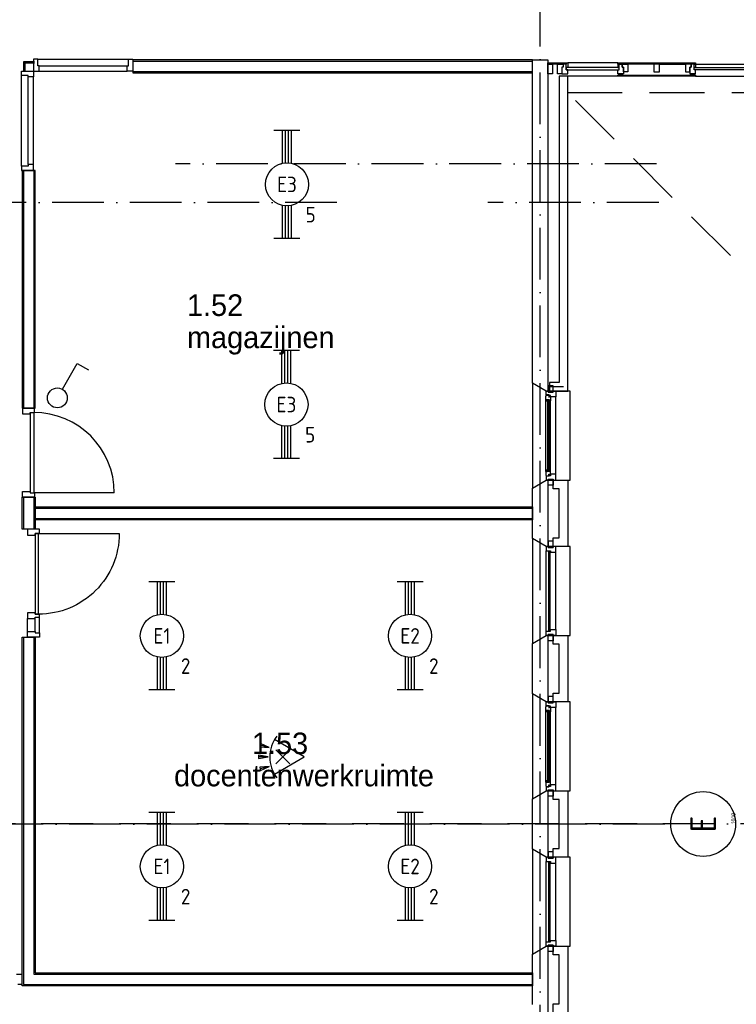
# Model space of a CAD drawing. Header units: millimetres. Extents: x -6587 to 112313, y 244 to 84344.
# Tile 39 of 55: x 78146 to 86448, y 32416 to 43823. Entities that reach past the tile are written whole.
import ezdxf
from ezdxf.enums import TextEntityAlignment as Align

# ---------------------------------------------------------------- set-up
doc = ezdxf.new("R2010")
doc.units = ezdxf.units.MM
doc.header["$LTSCALE"] = 100
doc.linetypes.add('DASHDOT', pattern=[9, 6, -1.5, 0, -1.5])
doc.linetypes.add('HIDDEN', pattern=[9.525, 6.35, -3.175])
doc.layers.get('0').update_dxf_attribs({"linetype": 'CONTINUOUS'})
for name, color, linetype in [('AL$7----_STRAMIEN', 1, 'DASHDOT'), ('AL21----_BUITENWAND', 4, 'CONTINUOUS'), ('AL21K---_ISOLATIE', 1, 'CONTINUOUS'), ('AL22----_BINNENWAND', 7, 'CONTINUOUS'), ('AL28----_KONSTRUKTIE', 3, 'CONTINUOUS'), ('AL31----_BUITENKOZ', 7, 'CONTINUOUS'), ('AL32----_BINNENKOZ', 7, 'CONTINUOUS'), ('AL32----_DRAAIRICHTING', 1, 'CONTINUOUS'), ('ALN-----_BLOCKNAAM', 2, 'CONTINUOUS'), ('ALXA3---_VOLZWART', 14, 'CONTINUOUS'), ('ALXOU---_GLAS', 7, 'CONTINUOUS'), ('BOUW', 8, 'CONTINUOUS'), ('EB63101-_ATTRIB', 2, 'CONTINUOUS'), ('EL63101-_LICHT-ARM', 3, 'CONTINUOUS'), ('EL63102-_LICHT-SCH', 3, 'CONTINUOUS'), ('LIJN070', 130, 'CONTINUOUS')]:
    doc.layers.add(name, color=color, linetype=linetype)
doc.styles.add('1_8', font='iso', dxfattribs={"width": 0.7, "height": 1.8})
doc.styles.add('BURO-025', font='BUROFONT.shx', dxfattribs={"height": 250})
doc.styles.add('NORATT', font='isocp.shx')
doc.styles.get("Standard").update_dxf_attribs({"font": 'iso.shx'})

# ---------------------------------------------------------------- blocks, each defined once
blk = doc.blocks.new('EJ3T20')
at = {"color": 0}
for p, q in [((-6.25, -1.5), (-6.25, 1.5)), ((-6.25, -1.5), (-6.25, 1.5)), ((6.25, -1.5), (6.25, 1.5)), ((6.25, -1.5), (6.25, 1.5)), ((-6.25, 0.52), (-2.44, 0.52)), ((-6.25, 0.52), (-2.44, 0.52)), ((-6.25, 0.17), (-2.49, 0.17)), ((-6.25, 0.17), (-2.49, 0.17)), ((2.44, 0.52), (6.25, 0.52)), ((2.44, 0.52), (6.25, 0.52)), ((2.49, 0.17), (6.25, 0.17)), ((2.49, 0.17), (6.25, 0.17)), ((-6.25, -0.17), (-2.49, -0.17)), ((-6.25, -0.17), (-2.49, -0.17)), ((-6.25, -0.52), (-2.44, -0.52)), ((-6.25, -0.52), (-2.44, -0.52)), ((2.44, -0.52), (6.25, -0.52)), ((2.44, -0.52), (6.25, -0.52)), ((2.49, -0.17), (6.25, -0.17)), ((2.49, -0.17), (6.25, -0.17))]:
    blk.add_line(p, q, dxfattribs=at)
blk.add_circle((0, 0), 2.5, dxfattribs=at)
blk.add_circle((0, 0), 2.5, dxfattribs=at)
at = {"style": 'NORATT', "flags": 9}
blk.add_attdef('GELIJK', text='', height=1.8, dxfattribs=at).set_placement((3.5, 5), align=Align.MIDDLE_CENTER)
at = {"color": 6}
for tag, style, flags, p in [('SCHAK', 'NORATT', 8, (3.5, 2.75)), ('SCHAK', '1_8', 8, (3.5, 2.75)), ('A_CODE', 'NORATT', 8, (0, 0)), ('A_CODE', '1_8', 8, (0, 0)), ('GROEP', 'NORATT', 8, (-3.5, -2.75)), ('GROEP', '1_8', 8, (-3.5, -2.75)), ('KAST', 'NORATT', 9, (3.5, -2.75)), ('KAST', '1_8', 9, (3.5, -2.75))]:
    blk.add_attdef(tag, text='', height=1.8, dxfattribs=dict(at, style=style, flags=flags)).set_placement(p, align=Align.MIDDLE)
blk = doc.blocks.new('ES652116')
for p, q in [((1.56, 1.09), (2.62, 1.37)), ((-0.81, -0.81), (0.81, 0.81)), ((0.81, -0.81), (-0.81, 0.81)), ((1.7, 0), (2.8, 0)), ((1.56, -1.09), (2.62, -1.37))]:
    blk.add_line(p, q)
blk.add_lwpolyline([(0.96, 2), (-2.5, 0), (0.96, -2)])
for points in [[(2.67, 1.18), (2.57, 1.56), (1.56, 1.09)], [(2.8, -0.2), (2.8, 0.2), (1.7, 0)], [(2.57, -1.56), (2.67, -1.18), (1.56, -1.09)]]:
    blk.add_lwpolyline(points, close=True)
blk.add_arc((-2.5, 0), 4, 322.8192, 37.1808)
at = {"style": '1_8'}
for tag, flags, p in [('SCHAK', 8, (3, 5.5)), ('KAST', 9, (-3, 0.5)), ('M_CODE', 9, (0, 0)), ('DOEL', 9, (-3, -2)), ('GROEP', 9, (-3, -4.5))]:
    blk.add_attdef(tag, text='', height=1.8, dxfattribs=dict(at, flags=flags)).set_placement(p, align=Align.MIDDLE_CENTER)
at = {"style": '1_8', "flags": 8}
blk.add_attdef('CODE', text='', height=1.8, dxfattribs=at).set_placement((0, 0), align=Align.MIDDLE)
blk = doc.blocks.new('ES3S1')
blk.add_lwpolyline([(0.58, 1), (2.31, 4), (3.61, 3.25)])
blk.add_lwpolyline([(0.58, 1), (2.31, 4), (3.61, 3.25)])
blk.add_circle((0, 0), 1.15)
blk.add_circle((0, 0), 1.15)
for tag, style, flags, p in [('SCHAK', 'NORATT', 8, (3, 5.5)), ('SCHAK', '1_8', 8, (3, 5.5)), ('KAST', 'NORATT', 9, (-3, 0.5)), ('KAST', '1_8', 9, (-3, 0.5)), ('M_CODE', 'NORATT', 9, (0, 0)), ('M_CODE', '1_8', 9, (0, 0)), ('DOEL', 'NORATT', 9, (-3, -2)), ('DOEL', '1_8', 9, (-3, -2)), ('GROEP', 'NORATT', 9, (-3, -4.5)), ('GROEP', '1_8', 9, (-3, -4.5))]:
    blk.add_attdef(tag, text='', height=1.8, dxfattribs=dict(style=style, flags=flags)).set_placement(p, align=Align.MIDDLE_CENTER)
blk = doc.blocks.new('1010')
at = {"layer": 'AL$7----_STRAMIEN', "color": 7, "linetype": 'Continuous'}
blk.add_circle((0, 750), 750, dxfattribs=at)
at = {"layer": 'AL$7----_STRAMIEN', "color": 3, "linetype": 'Continuous'}
blk.add_attdef('STR-NAAM', text='', height=600, rotation=360, dxfattribs=at).set_placement((0, 750), align=Align.MIDDLE)
at = {"layer": 'ALN-----_BLOCKNAAM', "linetype": 'Continuous'}
blk.add_text('1010', height=100, dxfattribs=at).set_placement((0, 0))

msp = doc.modelspace()

# ---------------------------------------------------------------- linework, layer by layer
at = {"layer": 'AL$7----_STRAMIEN', "color": 1}
for p, q in [((84174.8, 7509.2), (84174.8, 76734.4)), ((85523.2, 42155), (79949.6, 42155)), ((81821.1, 41705), (3582.8, 41705)), ((85548.4, 41705), (83571, 41705)), ((94298.3, 34506.8), (16060, 34506.8)), ((85619.2, 34505), (66451.1, 34505))]:
    msp.add_line(p, q, dxfattribs=at)
at = {"layer": 'AL21----_BUITENWAND', "color": 8}
for p, q in [((85074.8, 43310), (85074.8, 43325)), ((85074.8, 43325), (85974.8, 43325)), ((85974.8, 43310), (85074.8, 43310)), ((85091.8, 43310), (85074.8, 43310)), ((85074.8, 43310), (85074.8, 43271)), ((85074.8, 43271), (85091.8, 43271)), ((85074.8, 43196), (85074.8, 43241)), ((85074.8, 43241), (85091.8, 43241)), ((85091.8, 43271), (85091.8, 43310)), ((85091.8, 43310), (85126.8, 43310)), ((85091.8, 43241), (85091.8, 43310)), ((85091.8, 43241), (85091.8, 43271)), ((85124.8, 43275), (85124.8, 43310)), ((85124.8, 43310), (85191.8, 43310)), ((85141.8, 43275), (85124.8, 43275)), ((85126.8, 43310), (85126.8, 43275)), ((85126.8, 43275), (85141.8, 43275)), ((85141.8, 43220), (85141.8, 43275)), ((85141.8, 43275), (85141.8, 43196)), ((85491.3, 43310), (85191.8, 43310)), ((85191.8, 43310), (85191.8, 43220)), ((85491.3, 43310), (85491.3, 43220)), ((85558.3, 43310), (85491.3, 43310)), ((85558.3, 43310), (85857.8, 43310)), ((85558.3, 43220), (85558.3, 43310)), ((85857.8, 43310), (85857.8, 43220)), ((85924.8, 43310), (85857.8, 43310)), ((85907.8, 43220), (85907.8, 43275)), ((85907.8, 43275), (85924.8, 43275)), ((85924.8, 43275), (85924.8, 43310)), ((85974.8, 43325), (85974.8, 43310)), ((84394.8, 43171), (84394.8, 39620)), ((84494.8, 43171), (84394.8, 43171)), ((84494.8, 39520), (84494.8, 43171)), ((85141.8, 43196), (85074.8, 43196)), ((85074.8, 43169), (85074.8, 43181)), ((85074.8, 43181), (85974.8, 43181)), ((85974.8, 43169), (85074.8, 43169)), ((85084.8, 43181), (85084.8, 43196)), ((85084.8, 43196), (85127.8, 43196)), ((85127.8, 43181), (85084.8, 43181)), ((85127.8, 43196), (85127.8, 43181)), ((85191.8, 43220), (85141.8, 43220)), ((85491.3, 43220), (85558.3, 43220)), ((85857.8, 43220), (85907.8, 43220)), ((85974.8, 43181), (85974.8, 43169)), ((84394.8, 39620), (84284.8, 39620)), ((84284.8, 39620), (84284.8, 39520)), ((84284.8, 39520), (84494.8, 39520)), ((84325.8, 38390), (84325.8, 38490)), ((84325.8, 38490), (84494.8, 38490)), ((84494.8, 38490), (84494.8, 37720)), ((84394.8, 38390), (84325.8, 38390)), ((84394.8, 37820), (84394.8, 38390)), ((84325.8, 37820), (84394.8, 37820)), ((84325.8, 37720), (84325.8, 37820)), ((84494.8, 37720), (84325.8, 37720)), ((84325.8, 36590), (84325.8, 36690)), ((84325.8, 36690), (84494.8, 36690)), ((84494.8, 36690), (84494.8, 35920)), ((84394.8, 36590), (84325.8, 36590)), ((84394.8, 36020), (84394.8, 36590)), ((84325.8, 36020), (84394.8, 36020)), ((84325.8, 35920), (84325.8, 36020)), ((84494.8, 35920), (84325.8, 35920)), ((84325.8, 34790), (84325.8, 34890)), ((84325.8, 34890), (84494.8, 34890)), ((84494.8, 34890), (84494.8, 34120)), ((84394.8, 34790), (84325.8, 34790)), ((84394.8, 34220), (84394.8, 34790)), ((84325.8, 34220), (84394.8, 34220)), ((84325.8, 34120), (84325.8, 34220)), ((84494.8, 34120), (84325.8, 34120)), ((84325.8, 32990), (84325.8, 33090)), ((84325.8, 33090), (84494.8, 33090)), ((84494.8, 33090), (84494.8, 32320)), ((84394.8, 32990), (84325.8, 32990)), ((84394.8, 32420), (84394.8, 32990)), ((84325.8, 32420), (84394.8, 32420)), ((84325.8, 32320), (84325.8, 32420))]:
    msp.add_line(p, q, dxfattribs=at)
for points in [[(85957.8, 43310), (85924.8, 43310), (85924.8, 43275), (85907.8, 43275), (85907.8, 43196), (85974.8, 43196), (85974.8, 43241), (85957.8, 43241)], [(85957.8, 43271), (85957.8, 43310), (85974.8, 43310), (85974.8, 43271)], [(85957.8, 43241), (85957.8, 43271), (86891.8, 43271), (86891.8, 43241)], [(85921.8, 43196), (85921.8, 43181), (85964.8, 43181), (85964.8, 43196)]]:
    msp.add_lwpolyline(points, close=True, dxfattribs=at)
for points in [[(85974.8, 43310), (86874.8, 43310)], [(85974.8, 43169), (86874.8, 43169)]]:
    msp.add_lwpolyline(points, dxfattribs=at)
at = {"layer": 'AL21K---_ISOLATIE', "color": 8, "linetype": 'Continuous'}
for p, q in [((84264.8, 38390), (84264.8, 37820)), ((84264.8, 36590), (84264.8, 36020)), ((84264.8, 34790), (84264.8, 34220)), ((84264.8, 32990), (84264.8, 32420))]:
    msp.add_line(p, q, dxfattribs=at)
at = {"layer": 'AL22----_BINNENWAND', "color": 8}
for p, q in [((84084.8, 43359), (79456.8, 43359)), ((79456.8, 43359), (79456.8, 43209)), ((84084.8, 43209), (84084.8, 43359)), ((79456.8, 43209), (84084.8, 43209)), ((78174.8, 42077), (78174.8, 39324)), ((78324.8, 42077), (78174.8, 42077)), ((78324.8, 39324), (78324.8, 42077)), ((78174.8, 39324), (78324.8, 39324)), ((78174.8, 37920), (78174.8, 38290)), ((78174.8, 38290), (78324.8, 38290)), ((78324.8, 38290), (78324.8, 37920)), ((78324.8, 38180), (84084.8, 38180)), ((78324.8, 38030), (78324.8, 38180)), ((84084.8, 38180), (84084.8, 38030)), ((84084.8, 38030), (78324.8, 38030)), ((78324.8, 37920), (78174.8, 37920)), ((78174.8, 32630), (78174.8, 36668.9)), ((78174.8, 36668.9), (78324.8, 36668.9)), ((78324.8, 36668.9), (78324.8, 32780)), ((78174.8, 32762), (78107.8, 32762)), ((78174.8, 32648), (78174.8, 32762)), ((78324.8, 32780), (84084.8, 32780)), ((84084.8, 32780), (84084.8, 32630)), ((78124.8, 32648), (78174.8, 32648)), ((84084.8, 32630), (78174.8, 32630))]:
    msp.add_line(p, q, dxfattribs=at)
at = {"layer": 'AL22----_BINNENWAND', "color": 8, "linetype": 'Continuous'}
for p, q in [((79456.8, 43344), (84084.8, 43344)), ((79456.8, 43224), (84084.8, 43224)), ((78189.8, 42077), (78189.8, 39324)), ((78309.8, 42077), (78309.8, 39324)), ((78189.8, 38290), (78189.8, 37920)), ((78309.8, 38290), (78309.8, 37920)), ((78324.8, 38165), (84084.8, 38165)), ((78324.8, 38045), (84084.8, 38045)), ((78189.8, 36668.9), (78189.8, 32645)), ((78309.8, 36668.9), (78309.8, 32765)), ((78309.8, 32765), (84084.8, 32765)), ((78189.8, 32645), (84084.8, 32645))]:
    msp.add_line(p, q, dxfattribs=at)
at = {"layer": 'AL28----_KONSTRUKTIE', "color": 8, "linetype": 'Continuous'}
for p, q in [((84084.8, 39612.4), (84084.8, 43358.9)), ((84084.8, 43358.9), (84264.8, 43358.9)), ((84264.8, 43358.9), (84264.8, 43175)), ((84264.8, 43175), (84264.8, 43175)), ((84264.8, 43175), (84264.8, 39520)), ((84244.8, 39520), (84084.8, 39612.4)), ((84264.8, 39520), (84244.8, 39520))]:
    msp.add_line(p, q, dxfattribs=at)
at = {"layer": 'AL28----_KONSTRUKTIE', "color": 8}
for p, q in [((84084.8, 38397.6), (84244.8, 38490)), ((84244.8, 38490), (84264.8, 38490)), ((84264.8, 38490), (84264.8, 37720)), ((84084.8, 37812.4), (84084.8, 38397.6)), ((84244.8, 37720), (84084.8, 37812.4)), ((84264.8, 37720), (84244.8, 37720)), ((84084.8, 36597.6), (84244.8, 36690)), ((84244.8, 36690), (84264.8, 36690)), ((84264.8, 36690), (84264.8, 35920)), ((84084.8, 36012.4), (84084.8, 36597.6)), ((84244.8, 35920), (84084.8, 36012.4)), ((84264.8, 35920), (84244.8, 35920)), ((84084.8, 34797.6), (84244.8, 34890)), ((84084.8, 34212.4), (84084.8, 34797.6)), ((84244.8, 34890), (84264.8, 34890)), ((84264.8, 34890), (84264.8, 34120)), ((84244.8, 34120), (84084.8, 34212.4)), ((84264.8, 34120), (84244.8, 34120)), ((84084.8, 32997.6), (84244.8, 33090)), ((84244.8, 33090), (84264.8, 33090)), ((84264.8, 33090), (84264.8, 32320)), ((84084.8, 32412.4), (84084.8, 32997.6))]:
    msp.add_line(p, q, dxfattribs=at)
at = {"layer": 'AL31----_BUITENKOZ', "color": 8}
for p, q in [((84264.8, 43310), (84264.8, 43325)), ((84264.8, 43325), (84477.8, 43325)), ((84264.8, 43196), (84264.8, 43310)), ((84264.8, 43310), (84316.8, 43310)), ((84477.8, 43310), (84264.8, 43310)), ((84316.8, 43310), (84316.8, 43196)), ((84375.8, 43196), (84375.8, 43310)), ((84375.8, 43310), (84442.8, 43310)), ((84442.8, 43275), (84427.8, 43275)), ((84427.8, 43275), (84427.8, 43196)), ((84442.8, 43275), (84427.8, 43275)), ((84427.8, 43275), (84427.8, 43196)), ((84442.8, 43310), (84442.8, 43275)), ((84477.8, 43310), (84442.8, 43310)), ((84442.8, 43310), (84442.8, 43275)), ((84477.8, 43325), (84477.8, 43310)), ((84477.8, 43271), (84477.8, 43325)), ((84477.8, 43325), (84494.8, 43325)), ((84477.8, 43241), (84477.8, 43310)), ((84494.8, 43271), (84477.8, 43271)), ((84494.8, 43241), (84477.8, 43241)), ((85074.8, 43325), (84494.8, 43325)), ((84494.8, 43325), (84494.8, 43271)), ((84494.8, 43196), (84494.8, 43241)), ((84316.8, 43196), (84264.8, 43196)), ((84427.8, 43196), (84375.8, 43196)), ((84427.8, 43196), (84494.8, 43196)), ((85074.8, 43169), (84494.8, 43169)), ((84244.8, 39520), (84084.8, 39612.4)), ((84084.8, 39612.4), (84084.8, 38397.6)), ((84524.8, 39520), (84244.8, 39520)), ((84244.8, 39520), (84269.8, 39520)), ((84244.8, 39476), (84244.8, 39520)), ((84280.8, 39476), (84244.8, 39476)), ((84246.1, 39465.7), (84246.1, 39472.8)), ((84246.1, 39472.8), (84275.8, 39472.8)), ((84325.8, 39581), (84269.8, 39581)), ((84269.8, 39581), (84269.8, 39510)), ((84269.8, 39520), (84269.8, 39510)), ((84269.8, 39510), (84325.8, 39510)), ((84269.8, 39510), (84325.8, 39510)), ((84275.8, 39472.8), (84275.8, 39450.3)), ((84280.8, 39470), (84280.8, 39476)), ((84295.8, 39470), (84280.8, 39470)), ((84295.8, 39453), (84295.8, 39470)), ((84325.8, 39510), (84325.8, 39581)), ((84325.8, 39510), (84325.8, 39520)), ((84325.8, 39520), (84358.8, 39520)), ((84358.8, 39520), (84358.8, 39453)), ((84524.8, 38490), (84524.8, 39520)), ((84241.8, 39463.3), (84246.1, 39465.7)), ((84241.8, 39420.8), (84241.8, 39463.3)), ((84282.8, 39420.8), (84241.8, 39420.8)), ((84241.8, 38589.2), (84241.8, 39420.8)), ((84244.1, 39420.8), (84257.7, 39420.8)), ((84244.1, 39403.8), (84244.1, 39420.8)), ((84257.7, 39403.8), (84244.1, 39403.8)), ((84257.7, 39420.8), (84257.7, 39403.8)), ((84275.8, 39450.3), (84280.8, 39450.3)), ((84280.8, 39450.3), (84280.8, 39458.3)), ((84280.8, 39458.3), (84295.8, 39458.3)), ((84282.8, 39403.8), (84282.8, 39420.8)), ((84295.8, 39405.9), (84282.8, 39403.8)), ((84295.8, 39458.3), (84295.8, 39453)), ((84358.8, 39453), (84295.8, 39453)), ((84295.8, 39453), (84295.8, 39405.9)), ((84295.8, 38604.1), (84295.8, 39405.9)), ((84358.8, 38557), (84358.8, 39453)), ((84282.8, 38589.2), (84241.8, 38589.2)), ((84241.8, 38589.2), (84241.8, 38546.7)), ((84257.7, 38606.2), (84244.1, 38606.2)), ((84244.1, 38606.2), (84244.1, 38589.2)), ((84244.1, 38589.2), (84257.7, 38589.2)), ((84257.7, 38589.2), (84257.7, 38606.2)), ((84275.8, 38537.2), (84275.8, 38559.7)), ((84275.8, 38559.7), (84280.8, 38559.7)), ((84280.8, 38559.7), (84280.8, 38551.7)), ((84295.8, 38604.1), (84282.8, 38606.2)), ((84282.8, 38606.2), (84282.8, 38589.2)), ((84295.8, 38557), (84295.8, 38604.1)), ((84358.8, 38557), (84295.8, 38557)), ((84295.8, 38557), (84295.8, 38540)), ((84295.8, 38551.7), (84295.8, 38557)), ((84358.8, 38490), (84358.8, 38557)), ((84084.8, 38397.6), (84244.8, 38490)), ((84241.8, 38546.7), (84246.1, 38544.2)), ((84280.8, 38534), (84244.8, 38534)), ((84244.8, 38534), (84244.8, 38490)), ((84244.8, 38490), (84524.8, 38490)), ((84244.8, 38490), (84269.8, 38490)), ((84246.1, 38544.2), (84246.1, 38537.2)), ((84246.1, 38537.2), (84275.8, 38537.2)), ((84269.8, 38500), (84325.8, 38500)), ((84269.8, 38429), (84269.8, 38500)), ((84269.8, 38490), (84269.8, 38500)), ((84269.8, 38500), (84325.8, 38500)), ((84280.8, 38551.7), (84295.8, 38551.7)), ((84295.8, 38540), (84280.8, 38540)), ((84280.8, 38540), (84280.8, 38534)), ((84325.8, 38500), (84325.8, 38429)), ((84325.8, 38500), (84325.8, 38490)), ((84325.8, 38490), (84358.8, 38490)), ((84325.8, 38429), (84269.8, 38429)), ((84244.8, 37720), (84084.8, 37812.4)), ((84084.8, 37812.4), (84084.8, 36597.6)), ((84325.8, 37781), (84269.8, 37781)), ((84269.8, 37781), (84269.8, 37710)), ((84325.8, 37710), (84325.8, 37781)), ((84524.8, 37720), (84244.8, 37720)), ((84244.8, 36740), (84244.8, 37670)), ((84269.8, 37710), (84325.8, 37710)), ((84358.8, 36757), (84358.8, 37653)), ((84524.8, 36690), (84524.8, 37720)), ((84084.8, 36597.6), (84244.8, 36690)), ((84244.8, 36690), (84524.8, 36690)), ((84269.8, 36700), (84325.8, 36700)), ((84269.8, 36629), (84269.8, 36700)), ((84325.8, 36629), (84269.8, 36629)), ((84325.8, 36700), (84325.8, 36629)), ((84244.8, 35920), (84084.8, 36012.4)), ((84084.8, 36012.4), (84084.8, 34797.6)), ((84325.8, 35981), (84269.8, 35981)), ((84269.8, 35981), (84269.8, 35910)), ((84325.8, 35910), (84325.8, 35981)), ((84241.8, 35863.3), (84246.1, 35865.7)), ((84241.8, 35820.8), (84241.8, 35863.3)), ((84282.8, 35820.8), (84241.8, 35820.8)), ((84241.8, 34989.2), (84241.8, 35820.8)), ((84244.1, 35820.8), (84257.7, 35820.8)), ((84244.1, 35803.8), (84244.1, 35820.8)), ((84524.8, 35920), (84244.8, 35920)), ((84244.8, 35920), (84269.8, 35920)), ((84244.8, 35876), (84244.8, 35920)), ((84280.8, 35876), (84244.8, 35876)), ((84246.1, 35865.7), (84246.1, 35872.8)), ((84246.1, 35872.8), (84275.8, 35872.8)), ((84257.7, 35820.8), (84257.7, 35803.8)), ((84269.8, 35920), (84269.8, 35910)), ((84269.8, 35910), (84325.8, 35910)), ((84269.8, 35910), (84325.8, 35910)), ((84275.8, 35872.8), (84275.8, 35850.3)), ((84275.8, 35850.3), (84280.8, 35850.3)), ((84280.8, 35870), (84280.8, 35876)), ((84295.8, 35870), (84280.8, 35870)), ((84280.8, 35850.3), (84280.8, 35858.3)), ((84280.8, 35858.3), (84295.8, 35858.3)), ((84282.8, 35803.8), (84282.8, 35820.8)), ((84295.8, 35853), (84295.8, 35870)), ((84295.8, 35858.3), (84295.8, 35853)), ((84358.8, 35853), (84295.8, 35853)), ((84295.8, 35853), (84295.8, 35805.9)), ((84325.8, 35910), (84325.8, 35920)), ((84325.8, 35920), (84358.8, 35920)), ((84358.8, 35920), (84358.8, 35853)), ((84358.8, 34957), (84358.8, 35853)), ((84524.8, 34890), (84524.8, 35920)), ((84257.7, 35803.8), (84244.1, 35803.8)), ((84295.8, 35805.9), (84282.8, 35803.8)), ((84295.8, 35004.1), (84295.8, 35805.9)), ((84282.8, 34989.2), (84241.8, 34989.2)), ((84241.8, 34989.2), (84241.8, 34946.7)), ((84241.8, 34946.7), (84246.1, 34944.2)), ((84257.7, 35006.2), (84244.1, 35006.2)), ((84244.1, 35006.2), (84244.1, 34989.2)), ((84244.1, 34989.2), (84257.7, 34989.2)), ((84280.8, 34934), (84244.8, 34934)), ((84244.8, 34934), (84244.8, 34890)), ((84246.1, 34944.2), (84246.1, 34937.2)), ((84246.1, 34937.2), (84275.8, 34937.2)), ((84257.7, 34989.2), (84257.7, 35006.2)), ((84275.8, 34937.2), (84275.8, 34959.7)), ((84275.8, 34959.7), (84280.8, 34959.7)), ((84280.8, 34959.7), (84280.8, 34951.7)), ((84280.8, 34951.7), (84295.8, 34951.7)), ((84295.8, 34940), (84280.8, 34940)), ((84280.8, 34940), (84280.8, 34934)), ((84295.8, 35004.1), (84282.8, 35006.2)), ((84282.8, 35006.2), (84282.8, 34989.2)), ((84295.8, 34957), (84295.8, 35004.1)), ((84358.8, 34957), (84295.8, 34957)), ((84295.8, 34957), (84295.8, 34940)), ((84295.8, 34951.7), (84295.8, 34957)), ((84358.8, 34890), (84358.8, 34957)), ((84084.8, 34797.6), (84244.8, 34890)), ((84244.8, 34890), (84524.8, 34890)), ((84244.8, 34890), (84269.8, 34890)), ((84269.8, 34900), (84325.8, 34900)), ((84269.8, 34829), (84269.8, 34900)), ((84269.8, 34890), (84269.8, 34900)), ((84269.8, 34900), (84325.8, 34900)), ((84325.8, 34829), (84269.8, 34829)), ((84325.8, 34900), (84325.8, 34829)), ((84325.8, 34900), (84325.8, 34890)), ((84325.8, 34890), (84358.8, 34890)), ((84244.8, 34120), (84084.8, 34212.4)), ((84084.8, 34212.4), (84084.8, 32997.6)), ((84524.8, 34120), (84244.8, 34120)), ((84325.8, 34181), (84269.8, 34181)), ((84269.8, 34181), (84269.8, 34110)), ((84269.8, 34110), (84325.8, 34110)), ((84325.8, 34110), (84325.8, 34181)), ((84524.8, 33090), (84524.8, 34120)), ((84244.8, 33140), (84244.8, 34070)), ((84358.8, 33157), (84358.8, 34053)), ((84084.8, 32997.6), (84244.8, 33090)), ((84244.8, 33090), (84524.8, 33090)), ((84269.8, 33100), (84325.8, 33100)), ((84269.8, 33029), (84269.8, 33100)), ((84325.8, 33100), (84325.8, 33029)), ((84325.8, 33029), (84269.8, 33029))]:
    msp.add_line(p, q, dxfattribs=at)
at = {"layer": 'AL31----_BUITENKOZ', "color": 8, "linetype": 'Continuous'}
for p, q in [((84280.8, 39418.8), (84259.8, 39418.8)), ((84259.8, 39418.8), (84259.8, 38591.2)), ((84280.8, 38591.2), (84280.8, 39418.8)), ((84259.8, 38591.2), (84280.8, 38591.2)), ((84269.8, 37720), (84244.8, 37720)), ((84244.8, 37720), (84244.8, 37670)), ((84244.8, 37670), (84244.8, 37670)), ((84244.8, 37670), (84295.8, 37670)), ((84269.8, 37710), (84269.8, 37720)), ((84269.8, 37720), (84269.8, 37720)), ((84325.8, 37710), (84269.8, 37710)), ((84291.8, 37665), (84270.8, 37665)), ((84270.8, 37665), (84270.8, 36745)), ((84291.8, 36745), (84291.8, 37665)), ((84295.8, 37670), (84295.8, 37653)), ((84295.8, 37653), (84358.8, 37653)), ((84358.8, 37720), (84325.8, 37720)), ((84325.8, 37720), (84325.8, 37710)), ((84358.8, 37653), (84358.8, 37720)), ((84358.8, 37653), (84358.8, 37653)), ((84358.8, 37653), (84358.8, 37653)), ((84358.8, 37653), (84358.8, 37653)), ((84358.8, 37653), (84358.8, 37653)), ((84244.8, 36740), (84244.8, 36740)), ((84244.8, 36740), (84295.8, 36740)), ((84244.8, 36690), (84244.8, 36740)), ((84270.8, 36745), (84291.8, 36745)), ((84295.8, 36740), (84295.8, 36757)), ((84295.8, 36757), (84358.8, 36757)), ((84358.8, 36757), (84358.8, 36757)), ((84358.8, 36757), (84358.8, 36757)), ((84358.8, 36757), (84358.8, 36757)), ((84358.8, 36757), (84358.8, 36757)), ((84358.8, 36757), (84358.8, 36690)), ((84269.8, 36690), (84244.8, 36690)), ((84325.8, 36700), (84269.8, 36700)), ((84269.8, 36700), (84269.8, 36690)), ((84269.8, 36690), (84269.8, 36690)), ((84325.8, 36690), (84325.8, 36700)), ((84358.8, 36690), (84325.8, 36690)), ((84280.8, 35818.8), (84259.8, 35818.8)), ((84259.8, 35818.8), (84259.8, 34991.2)), ((84280.8, 34991.2), (84280.8, 35818.8)), ((84259.8, 34991.2), (84280.8, 34991.2)), ((84269.8, 34120), (84244.8, 34120)), ((84244.8, 34120), (84244.8, 34070)), ((84269.8, 34110), (84269.8, 34120)), ((84269.8, 34120), (84269.8, 34120)), ((84325.8, 34110), (84269.8, 34110)), ((84358.8, 34120), (84325.8, 34120)), ((84325.8, 34120), (84325.8, 34110)), ((84358.8, 34053), (84358.8, 34120)), ((84244.8, 34070), (84244.8, 34070)), ((84244.8, 34070), (84295.8, 34070)), ((84291.8, 34065), (84270.8, 34065)), ((84270.8, 34065), (84270.8, 33145)), ((84291.8, 33145), (84291.8, 34065)), ((84295.8, 34070), (84295.8, 34053)), ((84295.8, 34053), (84358.8, 34053)), ((84358.8, 34053), (84358.8, 34053)), ((84358.8, 34053), (84358.8, 34053)), ((84358.8, 34053), (84358.8, 34053)), ((84358.8, 34053), (84358.8, 34053)), ((84244.8, 33140), (84244.8, 33140)), ((84244.8, 33140), (84295.8, 33140)), ((84244.8, 33090), (84244.8, 33140)), ((84269.8, 33090), (84244.8, 33090)), ((84325.8, 33100), (84269.8, 33100)), ((84269.8, 33100), (84269.8, 33090)), ((84269.8, 33090), (84269.8, 33090)), ((84270.8, 33145), (84291.8, 33145)), ((84295.8, 33140), (84295.8, 33157)), ((84295.8, 33157), (84358.8, 33157)), ((84325.8, 33090), (84325.8, 33100)), ((84358.8, 33090), (84325.8, 33090)), ((84358.8, 33157), (84358.8, 33157)), ((84358.8, 33157), (84358.8, 33157)), ((84358.8, 33157), (84358.8, 33157)), ((84358.8, 33157), (84358.8, 33157)), ((84358.8, 33157), (84358.8, 33090))]:
    msp.add_line(p, q, dxfattribs=at)
at = {"layer": 'AL32----_BINNENKOZ', "color": 8}
for p, q in [((78192.8, 43232), (78192.8, 43341)), ((78192.8, 43341), (78316.7, 43341)), ((78210.8, 43323), (78192.8, 43341)), ((78210.8, 43232), (78210.8, 43323)), ((78210.8, 43323), (78316.7, 43323))]:
    msp.add_line(p, q, dxfattribs=at)
for points in [[(78306.8, 43366), (78306.8, 43227), (78373.8, 43227), (78373.8, 43290), (78356.8, 43290), (78356.8, 43366), (78306.8, 43366)], [(78356.8, 43366), (79406.8, 43366)], [(79456.8, 43366), (79456.8, 43227), (79389.8, 43227), (79389.8, 43290), (79406.8, 43290), (79406.8, 43366), (79456.8, 43366)], [(78373.8, 43290), (79389.8, 43290)], [(78167.8, 43227), (78306.8, 43227), (78306.8, 43160), (78243.8, 43160), (78243.8, 43177), (78167.8, 43177), (78167.8, 43227)], [(78167.8, 42127), (78167.8, 43177)], [(78243.8, 42144), (78243.8, 43160)], [(78306.8, 42144), (78306.8, 43160)], [(78373.8, 43227), (79389.8, 43227)], [(78167.8, 42077), (78306.8, 42077), (78306.8, 42144), (78243.8, 42144), (78243.8, 42127), (78167.8, 42127), (78167.8, 42077)], [(78319.3, 39324), (78180.3, 39324), (78180.3, 39257), (78268.3, 39257), (78268.3, 39274), (78319.3, 39274), (78319.3, 39324)], [(78268.3, 39274), (78268.3, 38340)], [(78308.3, 39274), (78308.3, 38340)], [(78319.3, 38290), (78180.3, 38290), (78180.3, 38357), (78268.3, 38357), (78268.3, 38340), (78319.3, 38340), (78319.3, 38290)], [(78376.3, 36902.9), (78376.3, 36935.9), (78325.3, 36935.9), (78325.3, 36952.9), (78237.3, 36952.9), (78237.3, 36885.9), (78325.3, 36885.9), (78325.3, 36902.9), (78376.3, 36902.9), (78376.3, 36935.9)], [(78237.3, 36735.9), (78237.3, 36885.9)], [(78325.3, 36735.9), (78325.3, 36885.9)], [(78376.3, 36718.9), (78376.3, 36902.9)]]:
    msp.add_lwpolyline(points, dxfattribs=at)
for points in [[(78325.3, 37852.9), (78325.3, 37869.9), (78376.3, 37869.9), (78376.3, 37919.9), (78237.3, 37919.9), (78237.3, 37852.9)], [(78325.3, 36935.9), (78365.3, 36935.9), (78365.3, 37869.9), (78325.3, 37869.9)], [(78325.3, 36735.9), (78325.3, 36718.9), (78376.3, 36718.9), (78376.3, 36668.9), (78237.3, 36668.9), (78237.3, 36735.9)]]:
    msp.add_lwpolyline(points, close=True, dxfattribs=at)
at = {"layer": 'AL32----_DRAAIRICHTING', "color": 8}
msp.add_lwpolyline([(79242.3, 38340), (78308.3, 38340)], dxfattribs=at)
msp.add_lwpolyline([(78365.3, 37869.9), (79299.3, 37869.9, -0.4142136), (78365.3, 36935.9, -0.4142136)], format="xyb", dxfattribs=at)
msp.add_arc((78308.3, 38340), 934, 0, 90, dxfattribs=at)
at = {"layer": 'ALXA3---_VOLZWART', "color": 8}
msp.add_line((84444.8, 39570), (84284.8, 39570), dxfattribs=at)
at = {"layer": 'ALXOU---_GLAS', "color": 8}
for p, q in [((85091.8, 43271), (84477.8, 43271)), ((84477.8, 43271), (84477.8, 43241)), ((84477.8, 43241), (85091.8, 43241))]:
    msp.add_line(p, q, dxfattribs=at)
at = {"layer": 'LIJN070', "linetype": 'HIDDEN'}
for p, q in [((89745.2, 37722.3), (84489.8, 42981.7)), ((84489.8, 42981.7), (98167.8, 42981.7))]:
    msp.add_line(p, q, dxfattribs=at)

# ---------------------------------------------------------------- block references
at = {"layer": 'AL$7----_STRAMIEN', "xscale": 0.5, "yscale": 0.5, "zscale": 0.5, "rotation": 90}
msp.add_blockref('1010', (86439, 34505), dxfattribs=at).add_auto_attribs({'STR-NAAM': 'E'})
at = {"layer": 'EL63101-_LICHT-ARM'}
ref = msp.add_blockref('EJ3T20', (81242, 41915.2), dxfattribs=dict(at, xscale=100, yscale=100, zscale=100, rotation=90))
ref.add_attrib('A_CODE', 'E3', dxfattribs={"layer": 'EB63101-_ATTRIB', "color": 1, "height": 180, "style": '1_8', "flags": 8}).set_placement((81242, 41915.2), align=Align.MIDDLE)
ref.add_attrib('GROEP', '5', dxfattribs={"layer": 'EB63101-_ATTRIB', "color": 1, "height": 180, "style": '1_8', "flags": 8}).set_placement((81517, 41565.2), align=Align.MIDDLE)
ref = msp.add_blockref('EJ3T20', (81236.1, 39364.8, 3500), dxfattribs=dict(at, xscale=100, yscale=100, zscale=100, rotation=90))
ref.add_attrib('A_CODE', 'E3', dxfattribs={"layer": 'EB63101-_ATTRIB', "color": 1, "height": 180, "style": '1_8', "flags": 8}).set_placement((81236.1, 39364.8, 3500), align=Align.MIDDLE)
ref.add_attrib('GROEP', '5', dxfattribs={"layer": 'EB63101-_ATTRIB', "color": 1, "height": 180, "style": '1_8', "flags": 8}).set_placement((81511.1, 39014.8, 3500), align=Align.MIDDLE)
ref = msp.add_blockref('EJ3T20', (79793.6, 36684.9, 3500), dxfattribs=dict(at, xscale=100, yscale=100, zscale=100, rotation=90))
ref.add_attrib('A_CODE', 'E1', dxfattribs={"layer": 'EB63101-_ATTRIB', "color": 1, "height": 180, "style": '1_8', "flags": 8}).set_placement((79793.6, 36684.9, 3500), align=Align.MIDDLE)
ref.add_attrib('GROEP', '2', dxfattribs={"layer": 'EB63101-_ATTRIB', "color": 1, "height": 180, "style": '1_8', "flags": 8}).set_placement((80068.6, 36334.9, 3500), align=Align.MIDDLE)
ref = msp.add_blockref('EJ3T20', (82668.6, 36684.9, 3500), dxfattribs=dict(at, xscale=100, yscale=100, zscale=100, rotation=90))
ref.add_attrib('A_CODE', 'E2', dxfattribs={"layer": 'EB63101-_ATTRIB', "color": 1, "height": 180, "style": '1_8', "flags": 8}).set_placement((82668.6, 36684.9, 3500), align=Align.MIDDLE)
ref.add_attrib('GROEP', '2', dxfattribs={"layer": 'EB63101-_ATTRIB', "color": 1, "height": 180, "style": '1_8', "flags": 8}).set_placement((82943.6, 36334.9, 3500), align=Align.MIDDLE)
ref = msp.add_blockref('EJ3T20', (79793.6, 34013.9, 3500), dxfattribs=dict(at, xscale=100, yscale=100, zscale=100, rotation=90))
ref.add_attrib('A_CODE', 'E1', dxfattribs={"layer": 'EB63101-_ATTRIB', "color": 1, "height": 180, "style": '1_8', "flags": 8}).set_placement((79793.6, 34013.9, 3500), align=Align.MIDDLE)
ref.add_attrib('GROEP', '2', dxfattribs={"layer": 'EB63101-_ATTRIB', "color": 1, "height": 180, "style": '1_8', "flags": 8}).set_placement((80068.6, 33663.9, 3500), align=Align.MIDDLE)
ref = msp.add_blockref('EJ3T20', (82668.6, 34013.9, 3500), dxfattribs=dict(at, xscale=100, yscale=100, zscale=100, rotation=90))
ref.add_attrib('A_CODE', 'E2', dxfattribs={"layer": 'EB63101-_ATTRIB', "color": 1, "height": 180, "style": '1_8', "flags": 8}).set_placement((82668.6, 34013.9, 3500), align=Align.MIDDLE)
ref.add_attrib('GROEP', '2', dxfattribs={"layer": 'EB63101-_ATTRIB', "color": 1, "height": 180, "style": '1_8', "flags": 8}).set_placement((82943.6, 33663.9, 3500), align=Align.MIDDLE)
at = {"layer": 'EL63102-_LICHT-SCH', "xscale": 100, "yscale": 100, "zscale": 100}
msp.add_blockref('ES3S1', (78582.7, 39441.9, 1050), dxfattribs=at)
at = {"layer": 'EL63102-_LICHT-SCH', "xscale": 100, "yscale": 100, "zscale": 100, "rotation": 180}
msp.add_blockref('ES652116', (81193.2, 35282.2, 3000), dxfattribs=at)

# ---------------------------------------------------------------- texts
at = {"layer": 'BOUW', "style": 'BURO-025'}
for s, p in [('1.52', (80084.2, 40391.2)), ('magazijnen', (80084.2, 40018.2)), ('1.53', (80837.1, 35314.3)), ('docentenwerkruimte', (79934.5, 34941.3))]:
    msp.add_text(s, height=250, dxfattribs=at).set_placement(p)

doc.saveas('drawing.dxf')
